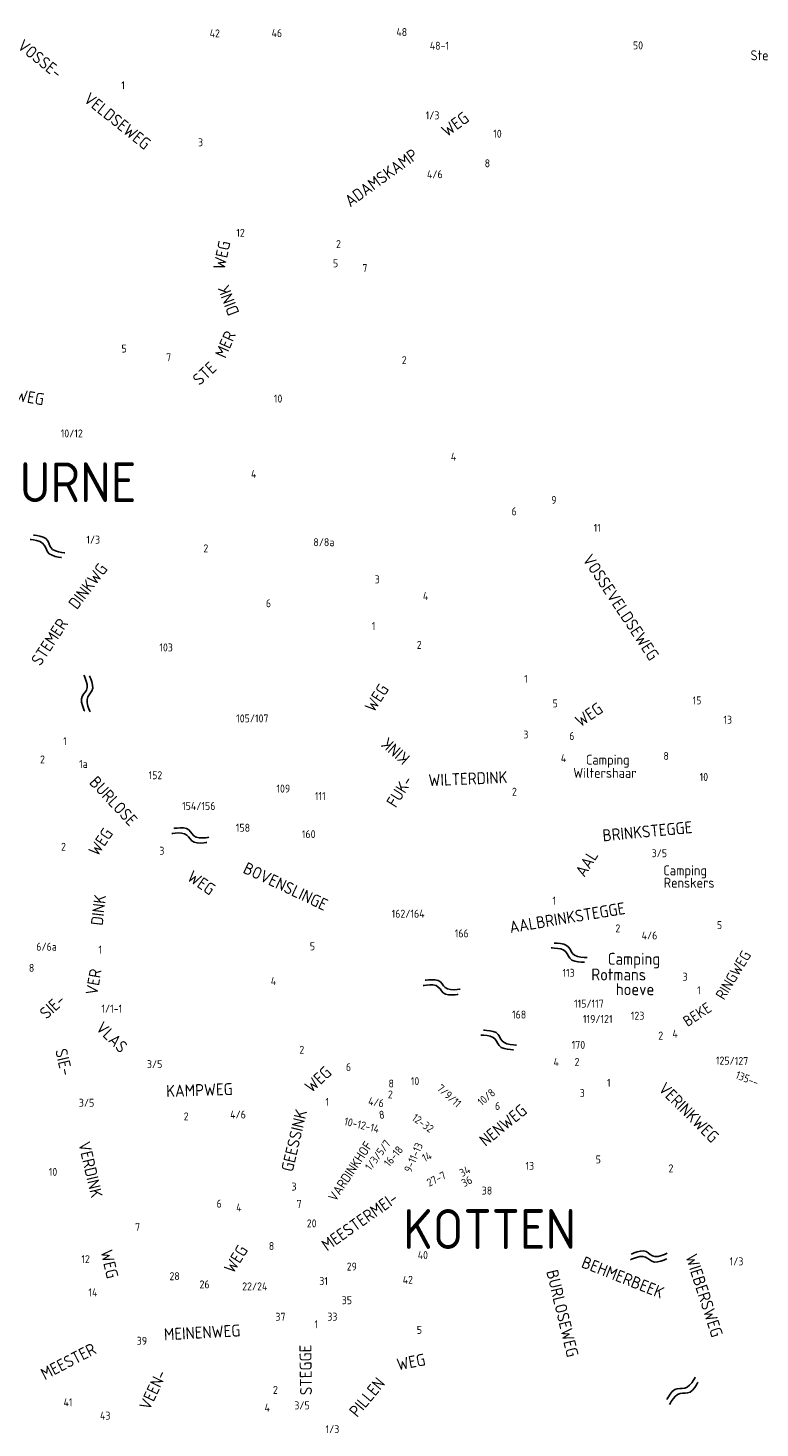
# Model space of a CAD drawing. Extents: x 240000 to 254330, y 435016 to 451025.
# Tile 11 of 25: x 248876 to 250714, y 439467 to 442985. Entities that reach past the tile are written whole.
import ezdxf

# ---------------------------------------------------------------- set-up
doc = ezdxf.new("R2010")
doc.units = 0
doc.header["$LTSCALE"] = 40
doc.header["$MEASUREMENT"] = 0
doc.layers.get('0').update_dxf_attribs({"color": 9, "linetype": 'CONTINUOUS'})
for name, color, linetype in [('ARC-D06WA', 9, 'CONTINUOUS'), ('BOU-D00', 250, 'CONTINUOUS'), ('SEM-D01FA', 250, 'CONTINUOUS'), ('SEM-D01HN', 250, 'CONTINUOUS'), ('SEM-D03ST', 250, 'CONTINUOUS'), ('SEM-D03WA', 250, 'CONTINUOUS'), ('SEM-D04ST', 250, 'CONTINUOUS')]:
    doc.layers.add(name, color=color, linetype=linetype)
doc.layers.get('BOU-D00').off()
doc.styles.add('ISO', font='ISO.shx', dxfattribs={"height": 23})

# ---------------------------------------------------------------- blocks, each defined once
blk = doc.blocks.new('HUIS')
at = {"layer": 'SEM-D01HN', "linetype": 'Continuous', "style": 'ISO'}
blk.add_attdef('HUISNUMMER', (22.2, -8.4), '', height=23, dxfattribs=at)
blk = doc.blocks.new('WAT')
for points in [[(-1.79, 0.36), (-1.72, 0.44), (-1.55, 0.62), (-1.31, 0.84), (-1.05, 1.03), (-0.79, 1.11), (-0.57, 1.03), (-0.38, 0.84), (-0.2, 0.62), (-0.01, 0.44), (0.21, 0.36), (0.47, 0.44), (0.74, 0.62), (0.98, 0.84), (1.15, 1.03), (1.21, 1.11)], [(-1.79, -0.57), (-1.72, -0.49), (-1.55, -0.3), (-1.31, -0.08), (-1.05, 0.1), (-0.79, 0.18), (-0.57, 0.1), (-0.38, -0.08), (-0.2, -0.3), (-0.01, -0.49), (0.21, -0.57), (0.47, -0.49), (0.74, -0.3), (0.98, -0.08), (1.15, 0.1), (1.21, 0.18)]]:
    blk.add_lwpolyline(points)

msp = doc.modelspace()

# ---------------------------------------------------------------- block references
at = {"layer": 'ARC-D06WA', "yscale": 15}
for p, xscale, zscale, rotation in [((248929.5, 441674.4), 30, 30, 323.0703396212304), ((249019.4, 441304.4), 30, 30, 263.9678212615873), ((249290.2, 440949.2), 30.00000000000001, 30.00000000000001, 338.7195635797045), ((250240.8, 440653.5), 30, 30, 329.5850956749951), ((249921.9, 440567.5), 30.00000000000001, 30.00000000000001, 338.7195635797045), ((250063.3, 440434), 30, 30, 328.7887690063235), ((250443.8, 439893.1), 30.00000000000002, 30.00000000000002, 354.3686157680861), ((250529.1, 439561.4), 30, 30, 31.1640445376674)]:
    msp.add_blockref('WAT', p, dxfattribs=dict(at, xscale=xscale, zscale=zscale, rotation=rotation))
at = {"layer": 'BOU-D00'}
ref = msp.add_blockref('HUIS', (249347, 443006.6), dxfattribs=at)
ref.add_attrib('HUISNUMMER', '42', (249332.1, 442961.6), dxfattribs={"layer": 'SEM-D01HN', "height": 20, "style": 'ISO'})
ref = msp.add_blockref('HUIS', (249530.9, 443008.3), dxfattribs=at)
ref.add_attrib('HUISNUMMER', '46', (249487.7, 442962.4), dxfattribs={"layer": 'SEM-D01HN', "height": 20, "style": 'ISO'})
ref = msp.add_blockref('HUIS', (249848.7, 442999.6), dxfattribs=at)
ref.add_attrib('HUISNUMMER', '48', (249801, 442964.9), dxfattribs={"layer": 'SEM-D01HN', "height": 20, "style": 'ISO'})
ref = msp.add_blockref('HUIS', (249956.9, 442971.3), dxfattribs=at)
ref.add_attrib('HUISNUMMER', '48-1', (249885.1, 442930.6), dxfattribs={"layer": 'SEM-D01HN', "height": 20, "style": 'ISO'})
ref = msp.add_blockref('HUIS', (250427.4, 442971.4), dxfattribs=at)
ref.add_attrib('HUISNUMMER', '50', (250395.4, 442931.4), dxfattribs={"layer": 'SEM-D01HN', "height": 20, "style": 'ISO'})
ref = msp.add_blockref('HUIS', (249086.8, 442840.2), dxfattribs=at)
ref.add_attrib('HUISNUMMER', '1', (249110.3, 442831.2), dxfattribs={"layer": 'SEM-D01HN', "height": 20, "style": 'ISO'})
ref = msp.add_blockref('HUIS', (249936.1, 442734.5), dxfattribs=at)
ref.add_attrib('HUISNUMMER', '1/3', (249874.6, 442755.6), dxfattribs={"layer": 'SEM-D01HN', "height": 20, "style": 'ISO'})
ref = msp.add_blockref('HUIS', (250020.9, 442718.5), dxfattribs=at)
ref.add_attrib('HUISNUMMER', '10', (250044.4, 442709.5), dxfattribs={"layer": 'SEM-D01HN', "height": 20, "style": 'ISO'})
ref = msp.add_blockref('HUIS', (249279.4, 442696.9), dxfattribs=at)
ref.add_attrib('HUISNUMMER', '3', (249302.9, 442687.9), dxfattribs={"layer": 'SEM-D01HN', "height": 20, "style": 'ISO'})
ref = msp.add_blockref('HUIS', (249854.5, 442616.6), dxfattribs=at)
ref.add_attrib('HUISNUMMER', '4/6', (249878, 442607.6), dxfattribs={"layer": 'SEM-D01HN', "height": 20, "style": 'ISO'})
ref = msp.add_blockref('HUIS', (249999.4, 442644.1), dxfattribs=at)
ref.add_attrib('HUISNUMMER', '8', (250022.9, 442635.1), dxfattribs={"layer": 'SEM-D01HN', "height": 20, "style": 'ISO'})
ref = msp.add_blockref('HUIS', (249384.4, 442494.1), dxfattribs=at)
ref.add_attrib('HUISNUMMER', '12', (249399.1, 442460.4), dxfattribs={"layer": 'SEM-D01HN', "height": 20, "style": 'ISO'})
ref = msp.add_blockref('HUIS', (249629.2, 442419.5), dxfattribs=at)
ref.add_attrib('HUISNUMMER', '2', (249649.6, 442432.1), dxfattribs={"layer": 'SEM-D01HN', "height": 20, "style": 'ISO'})
ref = msp.add_blockref('HUIS', (249624.1, 442413.2), dxfattribs=at)
ref.add_attrib('HUISNUMMER', '5', (249642, 442383.9), dxfattribs={"layer": 'SEM-D01HN', "height": 20, "style": 'ISO'})
ref = msp.add_blockref('HUIS', (249692.3, 442380.9), dxfattribs=at)
ref.add_attrib('HUISNUMMER', '7', (249715.8, 442371.9), dxfattribs={"layer": 'SEM-D01HN', "height": 20, "style": 'ISO'})
ref = msp.add_blockref('HUIS', (249142.6, 442156.8), dxfattribs=at)
ref.add_attrib('HUISNUMMER', '5', (249110.7, 442169.6), dxfattribs={"layer": 'SEM-D01HN', "height": 20, "style": 'ISO'})
ref = msp.add_blockref('HUIS', (249248.2, 442136.1), dxfattribs=at)
ref.add_attrib('HUISNUMMER', '7', (249222.9, 442147.7), dxfattribs={"layer": 'SEM-D01HN', "height": 20, "style": 'ISO'})
ref = msp.add_blockref('HUIS', (249829.8, 442119.8), dxfattribs=at)
ref.add_attrib('HUISNUMMER', '2', (249814.8, 442140.5), dxfattribs={"layer": 'SEM-D01HN', "height": 20, "style": 'ISO'})
ref = msp.add_blockref('HUIS', (249470, 442052.8), dxfattribs=at)
ref.add_attrib('HUISNUMMER', '10', (249493.5, 442043.8), dxfattribs={"layer": 'SEM-D01HN', "height": 20, "style": 'ISO'})
ref = msp.add_blockref('HUIS', (249056, 441990.9), dxfattribs=at)
ref.add_attrib('HUISNUMMER', '10/12', (248958.1, 441956.3), dxfattribs={"layer": 'SEM-D01HN', "height": 20, "style": 'ISO'})
ref = msp.add_blockref('HUIS', (249914.4, 441906.6), dxfattribs=at)
ref.add_attrib('HUISNUMMER', '4', (249937.9, 441897.6), dxfattribs={"layer": 'SEM-D01HN', "height": 20, "style": 'ISO'})
ref = msp.add_blockref('HUIS', (249412.5, 441863.6), dxfattribs=at)
ref.add_attrib('HUISNUMMER', '4', (249436, 441854.6), dxfattribs={"layer": 'SEM-D01HN', "height": 20, "style": 'ISO'})
ref = msp.add_blockref('HUIS', (250099.3, 441801.1), dxfattribs=at)
ref.add_attrib('HUISNUMMER', '6', (250090.4, 441760.5), dxfattribs={"layer": 'SEM-D01HN', "height": 20, "style": 'ISO'})
ref = msp.add_blockref('HUIS', (250181.5, 441772.1), dxfattribs=at)
ref.add_attrib('HUISNUMMER', '9', (250190.1, 441789.1), dxfattribs={"layer": 'SEM-D01HN', "height": 20, "style": 'ISO'})
ref = msp.add_blockref('HUIS', (249051.6, 441734.4), dxfattribs=at)
ref.add_attrib('HUISNUMMER', '1/3', (249022.4, 441689.3), dxfattribs={"layer": 'SEM-D01HN', "height": 20, "style": 'ISO'})
ref = msp.add_blockref('HUIS', (250273.1, 441727.9), dxfattribs=at)
ref.add_attrib('HUISNUMMER', '11', (250296.7, 441719), dxfattribs={"layer": 'SEM-D01HN', "height": 20, "style": 'ISO'})
ref = msp.add_blockref('HUIS', (249293, 441676.5), dxfattribs=at)
ref.add_attrib('HUISNUMMER', '2', (249316.5, 441667.5), dxfattribs={"layer": 'SEM-D01HN', "height": 20, "style": 'ISO'})
ref = msp.add_blockref('HUIS', (249569.2, 441691.9), dxfattribs=at)
ref.add_attrib('HUISNUMMER', '8/8a', (249592.7, 441682.9), dxfattribs={"layer": 'SEM-D01HN', "height": 20, "style": 'ISO'})
ref = msp.add_blockref('HUIS', (249779.2, 441579), dxfattribs=at)
ref.add_attrib('HUISNUMMER', '3', (249746.7, 441589.6), dxfattribs={"layer": 'SEM-D01HN', "height": 20, "style": 'ISO'})
ref = msp.add_blockref('HUIS', (249502.6, 441517.3), dxfattribs=at)
ref.add_attrib('HUISNUMMER', '6', (249473.3, 441529.5), dxfattribs={"layer": 'SEM-D01HN', "height": 20, "style": 'ISO'})
ref = msp.add_blockref('HUIS', (249844.2, 441556.6), dxfattribs=at)
ref.add_attrib('HUISNUMMER', '4', (249867.7, 441547.6), dxfattribs={"layer": 'SEM-D01HN', "height": 20, "style": 'ISO'})
ref = msp.add_blockref('HUIS', (249774.1, 441495.7), dxfattribs=at)
ref.add_attrib('HUISNUMMER', '1', (249739.2, 441472.4), dxfattribs={"layer": 'SEM-D01HN', "height": 20, "style": 'ISO'})
ref = msp.add_blockref('HUIS', (249222.7, 441392.5), dxfattribs=at)
ref.add_attrib('HUISNUMMER', '103', (249205.9, 441418.5), dxfattribs={"layer": 'SEM-D01HN', "height": 20, "style": 'ISO'})
ref = msp.add_blockref('HUIS', (249828.2, 441449.1), dxfattribs=at)
ref.add_attrib('HUISNUMMER', '2', (249852.4, 441425), dxfattribs={"layer": 'SEM-D01HN', "height": 20, "style": 'ISO'})
ref = msp.add_blockref('HUIS', (250103.2, 441329.7), dxfattribs=at)
ref.add_attrib('HUISNUMMER', '1', (250122.3, 441339.5), dxfattribs={"layer": 'SEM-D01HN', "height": 20, "style": 'ISO'})
ref = msp.add_blockref('HUIS', (250170, 441286.9), dxfattribs=at)
ref.add_attrib('HUISNUMMER', '5', (250193.5, 441277.9), dxfattribs={"layer": 'SEM-D01HN', "height": 20, "style": 'ISO'})
ref = msp.add_blockref('HUIS', (250581, 441268.9), dxfattribs=at)
ref.add_attrib('HUISNUMMER', '15', (250545.2, 441285.4), dxfattribs={"layer": 'SEM-D01HN', "height": 20, "style": 'ISO'})
ref = msp.add_blockref('HUIS', (249375.1, 441249.2), dxfattribs=at)
ref.add_attrib('HUISNUMMER', '105/107', (249398.7, 441240.2), dxfattribs={"layer": 'SEM-D01HN', "height": 20, "style": 'ISO'})
ref = msp.add_blockref('HUIS', (250599, 441245.9), dxfattribs=at)
ref.add_attrib('HUISNUMMER', '13', (250622.5, 441236.9), dxfattribs={"layer": 'SEM-D01HN', "height": 20, "style": 'ISO'})
ref = msp.add_blockref('HUIS', (250103.3, 441184.9), dxfattribs=at)
ref.add_attrib('HUISNUMMER', '3', (250120.1, 441199.7), dxfattribs={"layer": 'SEM-D01HN', "height": 20, "style": 'ISO'})
ref = msp.add_blockref('HUIS', (248959, 441218.7), dxfattribs=at)
ref.add_attrib('HUISNUMMER', '1', (248964.2, 441183), dxfattribs={"layer": 'SEM-D01HN', "height": 20, "style": 'ISO'})
ref = msp.add_blockref('HUIS', (250211.9, 441205), dxfattribs=at)
ref.add_attrib('HUISNUMMER', '6', (250235.4, 441196), dxfattribs={"layer": 'SEM-D01HN', "height": 20, "style": 'ISO'})
ref = msp.add_blockref('HUIS', (248928.1, 441174.7), dxfattribs=at)
ref.add_attrib('HUISNUMMER', '2', (248906.1, 441137), dxfattribs={"layer": 'SEM-D01HN', "height": 20, "style": 'ISO'})
ref = msp.add_blockref('HUIS', (250199.3, 441173.7), dxfattribs=at)
ref.add_attrib('HUISNUMMER', '4', (250214.2, 441140.2), dxfattribs={"layer": 'SEM-D01HN', "height": 20, "style": 'ISO'})
ref = msp.add_blockref('HUIS', (250457.8, 441174.9), dxfattribs=at)
ref.add_attrib('HUISNUMMER', '8', (250472, 441146), dxfattribs={"layer": 'SEM-D01HN', "height": 20, "style": 'ISO'})
ref = msp.add_blockref('HUIS', (248983.3, 441150.4), dxfattribs=at)
ref.add_attrib('HUISNUMMER', '1a', (249004.3, 441125.7), dxfattribs={"layer": 'SEM-D01HN', "height": 20, "style": 'ISO'})
ref = msp.add_blockref('HUIS', (249245.9, 441092.6), dxfattribs=at)
ref.add_attrib('HUISNUMMER', '152', (249178.8, 441097.4), dxfattribs={"layer": 'SEM-D01HN', "height": 20, "style": 'ISO'})
ref = msp.add_blockref('HUIS', (250558.4, 441131.5), dxfattribs=at)
ref.add_attrib('HUISNUMMER', '10', (250562.9, 441093), dxfattribs={"layer": 'SEM-D01HN', "height": 20, "style": 'ISO'})
ref = msp.add_blockref('HUIS', (249507.6, 441040.6), dxfattribs=at)
ref.add_attrib('HUISNUMMER', '109', (249499.9, 441063.7), dxfattribs={"layer": 'SEM-D01HN', "height": 20, "style": 'ISO'})
ref = msp.add_blockref('HUIS', (250126, 441070.6), dxfattribs=at)
ref.add_attrib('HUISNUMMER', '2', (250091.4, 441056), dxfattribs={"layer": 'SEM-D01HN', "height": 20, "style": 'ISO'})
ref = msp.add_blockref('HUIS', (249402.9, 441012.9), dxfattribs=at)
ref.add_attrib('HUISNUMMER', '154/156', (249263, 441020.1), dxfattribs={"layer": 'SEM-D01HN', "height": 20, "style": 'ISO'})
ref = msp.add_blockref('HUIS', (249584.3, 441030.1), dxfattribs=at)
ref.add_attrib('HUISNUMMER', '111', (249596.5, 441045), dxfattribs={"layer": 'SEM-D01HN', "height": 20, "style": 'ISO'})
ref = msp.add_blockref('HUIS', (249443.8, 441005.3), dxfattribs=at)
ref.add_attrib('HUISNUMMER', '158', (249398, 440965.4), dxfattribs={"layer": 'SEM-D01HN', "height": 20, "style": 'ISO'})
ref = msp.add_blockref('HUIS', (248987.6, 440900.6), dxfattribs=at)
ref.add_attrib('HUISNUMMER', '2', (248958.8, 440917.6), dxfattribs={"layer": 'SEM-D01HN', "height": 20, "style": 'ISO'})
ref = msp.add_blockref('HUIS', (249559.7, 440991.1), dxfattribs=at)
ref.add_attrib('HUISNUMMER', '160', (249563.8, 440949.3), dxfattribs={"layer": 'SEM-D01HN', "height": 20, "style": 'ISO'})
ref = msp.add_blockref('HUIS', (249236.2, 440893.8), dxfattribs=at)
ref.add_attrib('HUISNUMMER', '3', (249205.7, 440907.6), dxfattribs={"layer": 'SEM-D01HN', "height": 20, "style": 'ISO'})
ref = msp.add_blockref('HUIS', (250421.7, 440907.2), dxfattribs=at)
ref.add_attrib('HUISNUMMER', '3/5', (250442.3, 440901.4), dxfattribs={"layer": 'SEM-D01HN', "height": 20, "style": 'ISO'})
ref = msp.add_blockref('HUIS', (250174.7, 440773.5), dxfattribs=at)
ref.add_attrib('HUISNUMMER', '1', (250193.3, 440782.1), dxfattribs={"layer": 'SEM-D01HN', "height": 20, "style": 'ISO'})
ref = msp.add_blockref('HUIS', (249888.4, 440790.2), dxfattribs=at)
ref.add_attrib('HUISNUMMER', '162/164', (249789.3, 440749.4), dxfattribs={"layer": 'SEM-D01HN', "height": 20, "style": 'ISO'})
ref = msp.add_blockref('HUIS', (250384.9, 440717.5), dxfattribs=at)
ref.add_attrib('HUISNUMMER', '2', (250351.3, 440712.5), dxfattribs={"layer": 'SEM-D01HN', "height": 20, "style": 'ISO'})
ref = msp.add_blockref('HUIS', (250582.8, 440729.7), dxfattribs=at)
ref.add_attrib('HUISNUMMER', '5', (250606.3, 440720.7), dxfattribs={"layer": 'SEM-D01HN', "height": 20, "style": 'ISO'})
ref = msp.add_blockref('HUIS', (250021.6, 440713.9), dxfattribs=at)
ref.add_attrib('HUISNUMMER', '166', (249947.8, 440699.8), dxfattribs={"layer": 'SEM-D01HN', "height": 20, "style": 'ISO'})
ref = msp.add_blockref('HUIS', (250441.8, 440733), dxfattribs=at)
ref.add_attrib('HUISNUMMER', '4/6', (250417.1, 440694.7), dxfattribs={"layer": 'SEM-D01HN', "height": 20, "style": 'ISO'})
ref = msp.add_blockref('HUIS', (248989.1, 440665.4), dxfattribs=at)
ref.add_attrib('HUISNUMMER', '6/6a', (248896.7, 440666.5), dxfattribs={"layer": 'SEM-D01HN', "height": 20, "style": 'ISO'})
ref = msp.add_blockref('HUIS', (249029.3, 440667.9), dxfattribs=at)
ref.add_attrib('HUISNUMMER', '1', (249052.8, 440658.9), dxfattribs={"layer": 'SEM-D01HN', "height": 20, "style": 'ISO'})
ref = msp.add_blockref('HUIS', (249560.1, 440676.5), dxfattribs=at)
ref.add_attrib('HUISNUMMER', '5', (249583.7, 440667.5), dxfattribs={"layer": 'SEM-D01HN', "height": 20, "style": 'ISO'})
ref = msp.add_blockref('HUIS', (248912, 440632.7), dxfattribs=at)
ref.add_attrib('HUISNUMMER', '8', (248878.1, 440613.3), dxfattribs={"layer": 'SEM-D01HN', "height": 20, "style": 'ISO'})
ref = msp.add_blockref('HUIS', (250196.8, 440594.6), dxfattribs=at)
ref.add_attrib('HUISNUMMER', '113', (250218.4, 440600.8), dxfattribs={"layer": 'SEM-D01HN', "height": 20, "style": 'ISO'})
ref = msp.add_blockref('HUIS', (249462, 440589.1), dxfattribs=at)
ref.add_attrib('HUISNUMMER', '4', (249485.6, 440580.1), dxfattribs={"layer": 'SEM-D01HN', "height": 20, "style": 'ISO'})
ref = msp.add_blockref('HUIS', (250521.6, 440571.1), dxfattribs=at)
ref.add_attrib('HUISNUMMER', '3', (250520, 440591), dxfattribs={"layer": 'SEM-D01HN', "height": 20, "style": 'ISO'})
ref = msp.add_blockref('HUIS', (250535.8, 440566.4), dxfattribs=at)
ref.add_attrib('HUISNUMMER', '1', (250556.8, 440557), dxfattribs={"layer": 'SEM-D01HN', "height": 20, "style": 'ISO'})
ref = msp.add_blockref('HUIS', (249037.2, 440510.6), dxfattribs=at)
ref.add_attrib('HUISNUMMER', '1/1-1', (249060.2, 440510.7), dxfattribs={"layer": 'SEM-D01HN', "height": 20, "style": 'ISO'})
ref = msp.add_blockref('HUIS', (250159.6, 440516.7), dxfattribs=at)
ref.add_attrib('HUISNUMMER', '168', (250091.7, 440495.9), dxfattribs={"layer": 'SEM-D01HN', "height": 20, "style": 'ISO'})
ref = msp.add_blockref('HUIS', (250231.1, 440547.1), dxfattribs=at)
ref.add_attrib('HUISNUMMER', '115/117', (250247.5, 440523.4), dxfattribs={"layer": 'SEM-D01HN', "height": 20, "style": 'ISO'})
ref = msp.add_blockref('HUIS', (250392.8, 440469.3), dxfattribs=at)
ref.add_attrib('HUISNUMMER', '123', (250390.1, 440493), dxfattribs={"layer": 'SEM-D01HN', "height": 20, "style": 'ISO'})
ref = msp.add_blockref('HUIS', (250324.2, 440461.8), dxfattribs=at)
ref.add_attrib('HUISNUMMER', '119/121', (250269.8, 440484.8), dxfattribs={"layer": 'SEM-D01HN', "height": 20, "style": 'ISO'})
ref = msp.add_blockref('HUIS', (250441.8, 440432.9), dxfattribs=at)
ref.add_attrib('HUISNUMMER', '2', (250459, 440443), dxfattribs={"layer": 'SEM-D01HN', "height": 20, "style": 'ISO'})
ref = msp.add_blockref('HUIS', (250492.4, 440484.5), dxfattribs=at)
ref.add_attrib('HUISNUMMER', '4', (250494.5, 440447.7), dxfattribs={"layer": 'SEM-D01HN', "height": 20, "style": 'ISO'})
ref = msp.add_blockref('HUIS', (249595.7, 440414.4), dxfattribs=at)
ref.add_attrib('HUISNUMMER', '2', (249557.4, 440407.4), dxfattribs={"layer": 'SEM-D01HN', "height": 20, "style": 'ISO'})
ref = msp.add_blockref('HUIS', (250304.8, 440414.4), dxfattribs=at)
ref.add_attrib('HUISNUMMER', '170', (250241.5, 440419.7), dxfattribs={"layer": 'SEM-D01HN', "height": 20, "style": 'ISO'})
ref = msp.add_blockref('HUIS', (249151.1, 440380.3), dxfattribs=at)
ref.add_attrib('HUISNUMMER', '3/5', (249174.6, 440371.3), dxfattribs={"layer": 'SEM-D01HN', "height": 20, "style": 'ISO'})
ref = msp.add_blockref('HUIS', (249668.2, 440399.2), dxfattribs=at)
ref.add_attrib('HUISNUMMER', '6', (249674.4, 440364.1), dxfattribs={"layer": 'SEM-D01HN', "height": 20, "style": 'ISO'})
ref = msp.add_blockref('HUIS', (250226.1, 440371), dxfattribs=at)
ref.add_attrib('HUISNUMMER', '4', (250195.9, 440376.9), dxfattribs={"layer": 'SEM-D01HN', "height": 20, "style": 'ISO'})
ref = msp.add_blockref('HUIS', (250241.7, 440359.3), dxfattribs=at)
ref.add_attrib('HUISNUMMER', '2', (250248.8, 440376.9), dxfattribs={"layer": 'SEM-D01HN', "height": 20, "style": 'ISO'})
ref = msp.add_blockref('HUIS', (250719.5, 440357.4), dxfattribs=dict(at, rotation=358.7689027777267))
ref.add_attrib('HUISNUMMER', '125/127', (250603.5, 440380.6), dxfattribs={"layer": 'SEM-D01HN', "height": 20, "rotation": 358.7689, "style": 'ISO'})
ref = msp.add_blockref('HUIS', (249810.3, 440315.8), dxfattribs=at)
ref.add_attrib('HUISNUMMER', '8', (249781.4, 440322.7), dxfattribs={"layer": 'SEM-D01HN', "height": 20, "style": 'ISO'})
ref = msp.add_blockref('HUIS', (249822.9, 440306.5), dxfattribs=at)
ref.add_attrib('HUISNUMMER', '10', (249837.4, 440328.6), dxfattribs={"layer": 'SEM-D01HN', "height": 20, "style": 'ISO'})
ref = msp.add_blockref('HUIS', (250313.1, 440357.6), dxfattribs=at)
ref.add_attrib('HUISNUMMER', '1', (250330.2, 440324.3), dxfattribs={"layer": 'SEM-D01HN', "height": 20, "style": 'ISO'})
ref = msp.add_blockref('HUIS', (250759.5, 440313.6), dxfattribs=dict(at, rotation=338.672059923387))
ref.add_attrib('HUISNUMMER', '135--', (250651.1, 440346.2), dxfattribs={"layer": 'SEM-D01HN', "height": 20, "rotation": 338.6721, "style": 'ISO'})
ref = msp.add_blockref('HUIS', (249809.5, 440286.4), dxfattribs=dict(at, rotation=299.9068978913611))
ref.add_attrib('HUISNUMMER', '2', (249779.2, 440295.5), dxfattribs={"layer": 'SEM-D01HN', "height": 20, "rotation": 356.88, "style": 'ISO'})
ref = msp.add_blockref('HUIS', (249957.7, 440241.1), dxfattribs=at)
ref.add_attrib('HUISNUMMER', '7/9/11', (249901.3, 440317.6), dxfattribs={"layer": 'SEM-D01HN', "height": 20, "rotation": 318.0064, "style": 'ISO'})
ref = msp.add_blockref('HUIS', (250017, 440241.7), dxfattribs=at)
ref.add_attrib('HUISNUMMER', '10/8', (250015.4, 440275.2), dxfattribs={"layer": 'SEM-D01HN', "height": 20, "rotation": 40.5028, "style": 'ISO'})
ref = msp.add_blockref('HUIS', (250238.4, 440307.7), dxfattribs=at)
ref.add_attrib('HUISNUMMER', '3', (250261.9, 440298.7), dxfattribs={"layer": 'SEM-D01HN', "height": 20, "style": 'ISO'})
ref = msp.add_blockref('HUIS', (248972.4, 440298.7), dxfattribs=at)
ref.add_attrib('HUISNUMMER', '3/5', (249003.7, 440274.3), dxfattribs={"layer": 'SEM-D01HN', "height": 20, "style": 'ISO'})
ref = msp.add_blockref('HUIS', (249603.5, 440264.4), dxfattribs=at)
ref.add_attrib('HUISNUMMER', '1', (249623, 440276.4), dxfattribs={"layer": 'SEM-D01HN', "height": 20, "style": 'ISO'})
ref = msp.add_blockref('HUIS', (249800.5, 440271.1), dxfattribs=dict(at, rotation=293.4816106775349))
ref.add_attrib('HUISNUMMER', '4/6', (249729.3, 440279.1), dxfattribs={"layer": 'SEM-D01HN', "height": 20, "rotation": 350.4547, "style": 'ISO'})
ref = msp.add_blockref('HUIS', (250030.3, 440263.7), dxfattribs=at)
ref.add_attrib('HUISNUMMER', '6', (250048.9, 440266.3), dxfattribs={"layer": 'SEM-D01HN', "height": 20, "style": 'ISO'})
ref = msp.add_blockref('HUIS', (249243.4, 440249), dxfattribs=at)
ref.add_attrib('HUISNUMMER', '2', (249266.9, 440240), dxfattribs={"layer": 'SEM-D01HN', "height": 20, "style": 'ISO'})
ref = msp.add_blockref('HUIS', (249457.2, 440273), dxfattribs=at)
ref.add_attrib('HUISNUMMER', '4/6', (249383.7, 440244.7), dxfattribs={"layer": 'SEM-D01HN', "height": 20, "style": 'ISO'})
ref = msp.add_blockref('HUIS', (249791.1, 440217.4), dxfattribs=dict(at, rotation=289.5806415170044))
ref.add_attrib('HUISNUMMER', '10-12-14', (249668.5, 440228.8), dxfattribs={"layer": 'SEM-D01HN', "height": 20, "rotation": 346.5537, "style": 'ISO'})
ref = msp.add_blockref('HUIS', (249791.1, 440252.5), dxfattribs=dict(at, rotation=312.2603256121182))
ref.add_attrib('HUISNUMMER', '8', (249759.3, 440243.2), dxfattribs={"layer": 'SEM-D01HN', "height": 20, "rotation": 9.2334, "style": 'ISO'})
ref = msp.add_blockref('HUIS', (249863.2, 440274.9), dxfattribs=dict(at, rotation=359.0506930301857))
ref.add_attrib('HUISNUMMER', '12-32', (249838.3, 440242.1), dxfattribs={"layer": 'SEM-D01HN', "height": 20, "rotation": 323.8462, "style": 'ISO'})
ref = msp.add_blockref('HUIS', (249823.1, 440240.9), dxfattribs=dict(at, rotation=355.5596672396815))
ref.add_attrib('HUISNUMMER', '1/3/5/7', (249736.6, 440112.5), dxfattribs={"layer": 'SEM-D01HN', "height": 20, "rotation": 53.0624, "style": 'ISO'})
ref = msp.add_blockref('HUIS', (249866.9, 440212.4), dxfattribs=dict(at, rotation=9.735482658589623))
ref.add_attrib('HUISNUMMER', '9-11-13', (249838, 440107.5), dxfattribs={"layer": 'SEM-D01HN', "height": 20, "rotation": 66.7086, "style": 'ISO'})
ref = msp.add_blockref('HUIS', (249826, 440192.2), dxfattribs=dict(at, rotation=50.18671693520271))
ref.add_attrib('HUISNUMMER', '16-18', (249783.2, 440121.6), dxfattribs={"layer": 'SEM-D01HN', "height": 20, "rotation": 50.1867, "style": 'ISO'})
ref = msp.add_blockref('HUIS', (249899.2, 440174.8), dxfattribs=dict(at, rotation=25.56756682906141))
ref.add_attrib('HUISNUMMER', '14', (249872, 440134.9), dxfattribs={"layer": 'SEM-D01HN', "height": 20, "rotation": 25.5676, "style": 'ISO'})
ref = msp.add_blockref('HUIS', (249995.6, 440138.8), dxfattribs=at)
ref.add_attrib('HUISNUMMER', '34', (249966.6, 440097.2), dxfattribs={"layer": 'SEM-D01HN', "height": 20, "rotation": 29.0965, "style": 'ISO'})
ref = msp.add_blockref('HUIS', (250102, 440124.7), dxfattribs=at)
ref.add_attrib('HUISNUMMER', '13', (250125.5, 440115.7), dxfattribs={"layer": 'SEM-D01HN', "height": 20, "style": 'ISO'})
ref = msp.add_blockref('HUIS', (250278.3, 440140.9), dxfattribs=at)
ref.add_attrib('HUISNUMMER', '5', (250301.8, 440131.9), dxfattribs={"layer": 'SEM-D01HN', "height": 20, "style": 'ISO'})
ref = msp.add_blockref('HUIS', (250480.4, 440147.5), dxfattribs=at)
ref.add_attrib('HUISNUMMER', '2', (250484.7, 440109.5), dxfattribs={"layer": 'SEM-D01HN', "height": 20, "style": 'ISO'})
ref = msp.add_blockref('HUIS', (248976.4, 440100.7), dxfattribs=at)
ref.add_attrib('HUISNUMMER', '10', (248928.1, 440100.5), dxfattribs={"layer": 'SEM-D01HN', "height": 20, "style": 'ISO'})
ref = msp.add_blockref('HUIS', (249902.9, 440128), dxfattribs=at)
ref.add_attrib('HUISNUMMER', '27-7', (249883.7, 440072.8), dxfattribs={"layer": 'SEM-D01HN', "height": 20, "rotation": 26.5539, "style": 'ISO'})
ref = msp.add_blockref('HUIS', (250009.9, 440125.7), dxfattribs=at)
ref.add_attrib('HUISNUMMER', '36', (249971.7, 440071.7), dxfattribs={"layer": 'SEM-D01HN', "height": 20, "rotation": 29.0965, "style": 'ISO'})
ref = msp.add_blockref('HUIS', (249520.3, 440088.1), dxfattribs=at)
ref.add_attrib('HUISNUMMER', '3', (249537.8, 440063.7), dxfattribs={"layer": 'SEM-D01HN', "height": 20, "style": 'ISO'})
ref = msp.add_blockref('HUIS', (250025.4, 440095.9), dxfattribs=at)
ref.add_attrib('HUISNUMMER', '38', (250015.7, 440053.5), dxfattribs={"layer": 'SEM-D01HN', "height": 20, "style": 'ISO'})
ref = msp.add_blockref('HUIS', (249371.8, 440004.5), dxfattribs=at)
ref.add_attrib('HUISNUMMER', '6', (249349.5, 440020.8), dxfattribs={"layer": 'SEM-D01HN', "height": 20, "style": 'ISO'})
ref = msp.add_blockref('HUIS', (249394.6, 439996.3), dxfattribs=at)
ref.add_attrib('HUISNUMMER', '4', (249398.8, 440011.2), dxfattribs={"layer": 'SEM-D01HN', "height": 20, "style": 'ISO'})
ref = msp.add_blockref('HUIS', (249539.3, 440006.1), dxfattribs=at)
ref.add_attrib('HUISNUMMER', '7', (249550.6, 440019.9), dxfattribs={"layer": 'SEM-D01HN', "height": 20, "style": 'ISO'})
ref = msp.add_blockref('HUIS', (249555.6, 439981.4), dxfattribs=at)
ref.add_attrib('HUISNUMMER', '20', (249576.2, 439971.2), dxfattribs={"layer": 'SEM-D01HN', "height": 20, "style": 'ISO'})
ref = msp.add_blockref('HUIS', (249126, 439989.1), dxfattribs=at)
ref.add_attrib('HUISNUMMER', '7', (249144.9, 439962), dxfattribs={"layer": 'SEM-D01HN', "height": 20, "style": 'ISO'})
ref = msp.add_blockref('HUIS', (249511.2, 439934.7), dxfattribs=at)
ref.add_attrib('HUISNUMMER', '8', (249480.6, 439914.3), dxfattribs={"layer": 'SEM-D01HN', "height": 20, "style": 'ISO'})
ref = msp.add_blockref('HUIS', (249044.1, 439862), dxfattribs=at)
ref.add_attrib('HUISNUMMER', '12', (249010, 439881.2), dxfattribs={"layer": 'SEM-D01HN', "height": 20, "style": 'ISO'})
ref = msp.add_blockref('HUIS', (249677.2, 439843.2), dxfattribs=at)
ref.add_attrib('HUISNUMMER', '29', (249676.4, 439862.7), dxfattribs={"layer": 'SEM-D01HN', "height": 20, "style": 'ISO'})
ref = msp.add_blockref('HUIS', (249833.8, 439889), dxfattribs=at)
ref.add_attrib('HUISNUMMER', '40', (249854.7, 439891.4), dxfattribs={"layer": 'SEM-D01HN', "height": 20, "style": 'ISO'})
ref = msp.add_blockref('HUIS', (250641.7, 439917.4), dxfattribs=at)
ref.add_attrib('HUISNUMMER', '1/3', (250638.1, 439875.7), dxfattribs={"layer": 'SEM-D01HN', "height": 20, "style": 'ISO'})
ref = msp.add_blockref('HUIS', (249252.7, 439812.4), dxfattribs=at)
ref.add_attrib('HUISNUMMER', '28', (249231.2, 439838.4), dxfattribs={"layer": 'SEM-D01HN', "height": 20, "style": 'ISO'})
ref = msp.add_blockref('HUIS', (249588, 439833.8), dxfattribs=at)
ref.add_attrib('HUISNUMMER', '31', (249607.5, 439826.3), dxfattribs={"layer": 'SEM-D01HN', "height": 20, "style": 'ISO'})
ref = msp.add_blockref('HUIS', (249816.5, 439866.8), dxfattribs=at)
ref.add_attrib('HUISNUMMER', '42', (249817, 439829.3), dxfattribs={"layer": 'SEM-D01HN', "height": 20, "style": 'ISO'})
ref = msp.add_blockref('HUIS', (249035, 439776.6), dxfattribs=at)
ref.add_attrib('HUISNUMMER', '14', (249027.8, 439797.7), dxfattribs={"layer": 'SEM-D01HN', "height": 20, "style": 'ISO'})
ref = msp.add_blockref('HUIS', (249346.1, 439799.4), dxfattribs=at)
ref.add_attrib('HUISNUMMER', '26', (249306.8, 439817.9), dxfattribs={"layer": 'SEM-D01HN', "height": 20, "style": 'ISO'})
ref = msp.add_blockref('HUIS', (249511.9, 439847.8), dxfattribs=at)
ref.add_attrib('HUISNUMMER', '22/24', (249413.9, 439812.9), dxfattribs={"layer": 'SEM-D01HN', "height": 20, "style": 'ISO'})
ref = msp.add_blockref('HUIS', (249646, 439774.3), dxfattribs=at)
ref.add_attrib('HUISNUMMER', '35', (249663.9, 439778), dxfattribs={"layer": 'SEM-D01HN', "height": 20, "style": 'ISO'})
ref = msp.add_blockref('HUIS', (249473.9, 439745.5), dxfattribs=at)
ref.add_attrib('HUISNUMMER', '37', (249497.4, 439736.5), dxfattribs={"layer": 'SEM-D01HN', "height": 20, "style": 'ISO'})
ref = msp.add_blockref('HUIS', (249610.6, 439763.2), dxfattribs=at)
ref.add_attrib('HUISNUMMER', '33', (249627.8, 439736.7), dxfattribs={"layer": 'SEM-D01HN', "height": 20, "style": 'ISO'})
ref = msp.add_blockref('HUIS', (249610.6, 439763.2), dxfattribs=at)
ref.add_attrib('HUISNUMMER', '1', (249595.6, 439717.6), dxfattribs={"layer": 'SEM-D01HN', "height": 20, "style": 'ISO'})
ref = msp.add_blockref('HUIS', (249837.9, 439689.8), dxfattribs=at)
ref.add_attrib('HUISNUMMER', '5', (249852.4, 439703.5), dxfattribs={"layer": 'SEM-D01HN', "height": 20, "style": 'ISO'})
ref = msp.add_blockref('HUIS', (249193.3, 439707), dxfattribs=at)
ref.add_attrib('HUISNUMMER', '39', (249149.1, 439676.1), dxfattribs={"layer": 'SEM-D01HN', "height": 20, "style": 'ISO'})
ref = msp.add_blockref('HUIS', (249520.2, 439539.3), dxfattribs=at)
ref.add_attrib('HUISNUMMER', '2', (249491.2, 439552.7), dxfattribs={"layer": 'SEM-D01HN', "height": 20, "style": 'ISO'})
ref = msp.add_blockref('HUIS', (248961.2, 439557.8), dxfattribs=at)
ref.add_attrib('HUISNUMMER', '41', (248965.2, 439521.7), dxfattribs={"layer": 'SEM-D01HN', "height": 20, "style": 'ISO'})
ref = msp.add_blockref('HUIS', (249508.7, 439516.7), dxfattribs=at)
ref.add_attrib('HUISNUMMER', '4', (249470.1, 439508.1), dxfattribs={"layer": 'SEM-D01HN', "height": 20, "style": 'ISO'})
ref = msp.add_blockref('HUIS', (249545, 439492.9), dxfattribs=at)
ref.add_attrib('HUISNUMMER', '3/5', (249544.8, 439513.8), dxfattribs={"layer": 'SEM-D01HN', "height": 20, "style": 'ISO'})
ref = msp.add_blockref('HUIS', (249044.4, 439472.6), dxfattribs=at)
ref.add_attrib('HUISNUMMER', '43', (249056.8, 439488), dxfattribs={"layer": 'SEM-D01HN', "height": 20, "style": 'ISO'})
ref = msp.add_blockref('HUIS', (249603.3, 439487.5), dxfattribs=at)
ref.add_attrib('HUISNUMMER', '1/3', (249623.2, 439454), dxfattribs={"layer": 'SEM-D01HN', "height": 20, "style": 'ISO'})

# ---------------------------------------------------------------- texts
at = {"layer": 'SEM-D01FA', "style": 'ISO'}
for s, height, p in [('Steengroeve', 25, (250690.7, 442904.1)), ('Camping', 25, (250277.2, 441133.9)), ('Wiltershaar', 25, (250245.4, 441100.8)), ('Camping', 25, (250471.6, 440855.8)), ('Renskers', 25, (250472.6, 440824.7)), ('Camping', 30, (250332.1, 440631)), ('Rotmans', 30, (250290.7, 440591.7)), ('hoeve', 30, (250352.1, 440554.6))]:
    msp.add_text(s, height=height, dxfattribs=at).set_placement(p)
at = {"layer": 'SEM-D03ST', "style": 'ISO'}
for s, height, rotation, p in [('VOSSE-     VELDSEWEG', 30, 321.2399, (248846.9, 442935.7)), ('ADAMSKAMP     WEG', 30, 35.9307, (249685.3, 442534)), ('WEG', 30, 77.9861, (249369.7, 442376.1)), ('DINK', 30, 110.7306, (249407.2, 442269.9)), ('MER', 30, 66.3488, (249371.9, 442153.1)), ('STE', 30, 42.8694, (249306.8, 442085)), ('HORSTWEG', 30, 350.1482, (248732.8, 442067.9)), ('DINKWG', 30, 52.6667, (248998.8, 441521.8)), ('VOSSEVELDSEWEG', 30, 303.4811, (250267.4, 441649.8)), ('STEMER', 30, 56.7828, (248906.9, 441380)), ('WEG', 30, 57.1455, (249744.8, 441263.5)), ('WEG', 30, 33.7062, (250263, 441227.2)), ('KINK', 30, 138.6785, (249837.7, 441153.9)), ('WILTERDINK', 30, 2.3244, (249882.4, 441079.7)), ('BURLOSE', 30, 313.0905, (249027.8, 441087.7)), ('FUK-', 30, 57.8393, (249799.7, 441023.7)), ('WEG', 30, 55.7931, (249050.6, 440901.6)), ('BRINKSTEGGE', 30, 5.4295, (250320.4, 440940.8)), ('AAL', 30, 57.6526, (250273.4, 440849.3)), ('WEG', 30, 325.1866, (249273.2, 440845.4)), ('DINK', 30, 83.3297, (249063.3, 440728.4)), ('AALBRINKSTEGGE', 30, 9.4911, (250087.8, 440710.5)), ('RINGWEG', 27, 58.9795, (250624.3, 440540.8)), ('VER', 30, 80.0922, (249049.8, 440553)), ('SIE-', 30, 42.694, (248922.4, 440492.5)), ('BEKE', 27, 33.4899, (250532.6, 440474.2)), ('VLAS', 30, 315.6191, (249044.2, 440469.7)), ('SIE-', 30, 283.1316, (248943.8, 440416.2)), ('WEG', 30, 42.8178, (249588.2, 440307.7)), ('VERINKWEG', 30, 315, (250457.1, 440317.2)), ('KAMPWEG', 30, 1.8398, (249223.4, 440298.6)), ('GEESSINK', 30, 76.5857, (249540.7, 440109.1)), ('NENWEG', 30, 39.0022, (250025, 440172.8)), ('VARDINKHOF', 24, 56.6627, (249648.4, 440034.2)), ('VERDINK', 30, 283.1316, (249002, 440182.5)), ('MEESTERMEI-', 30, 35.2227, (249627.1, 439909.9)), ('WEG', 30, 283.1316, (249057.8, 439910.7)), ('WEG', 30, 58.0509, (249391.7, 439853.1)), ('WIEBERSWEG', 30, 287.9387, (250526.8, 439898)), ('BURLOSEWEG', 30, 283.6545, (250177.2, 439860.4)), ('MEINENWEG', 30, 3.0756, (249218.1, 439687)), ('MEESTER', 30, 27.3606, (248917.9, 439586.9)), ('STEGGE', 30, 90.7787, (249589.3, 439549.6)), ('WEG', 30, 10.7188, (249805.2, 439611.5)), ('VEEN-', 30, 64.6354, (249180.9, 439509.2)), ('PILLEN', 30, 50.2081, (249703, 439491.7))]:
    msp.add_text(s, height=height, rotation=rotation, dxfattribs=at).set_placement(p)
at = {"layer": 'SEM-D03WA', "style": 'ISO'}
for s, rotation, p in [('BOVENSLINGE', 334.7258, (249413.6, 440863.2)), ('BEHMERBEEK', 338.3599, (250263.4, 439871.6))]:
    msp.add_text(s, height=30, rotation=rotation, dxfattribs=at).set_placement(p)
at = {"layer": 'SEM-D04ST', "style": 'ISO'}
for s, p in [('BRINKHEURNE', (248381.5, 441793.5)), ('KOTTEN', (249818.2, 439916.9))]:
    msp.add_text(s, height=100, dxfattribs=at).set_placement(p)

doc.saveas('drawing.dxf')
